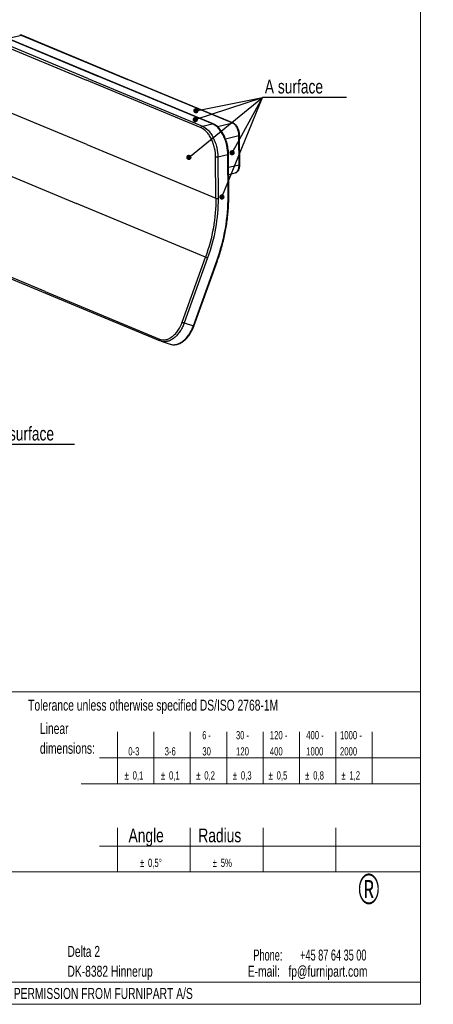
# Model space of a CAD drawing. Header units: millimetres. Extents: x 5 to 417, y 5 to 292.
# Tile 3 of 4: x 338 to 417, y 5 to 195. Entities that reach past the tile are written whole.
import ezdxf

# ---------------------------------------------------------------- set-up
doc = ezdxf.new("R2010")
doc.units = ezdxf.units.MM
doc.layers.add('SLD-0', color=179, linetype='Continuous')
doc.styles.add('SLDTEXTSTYLE0', font='TXT', dxfattribs={"width": 0.75})
doc.styles.add('SLDTEXTSTYLE1', font='TXT', dxfattribs={"width": 0.7})
doc.styles.add('SLDTEXTSTYLE2', font='TXT', dxfattribs={"width": 0.621429})
doc.styles.add('SLDTEXTSTYLE3', font='TXT', dxfattribs={"width": 0.65})
doc.styles.add('SLDTEXTSTYLE4', font='TXT', dxfattribs={"width": 0.633333})
doc.dimstyles.new('SLDDIMSTYLE5', dxfattribs={"dimtxt": 0.18, "dimasz": 1.016, "dimexe": 0, "dimexo": 0.0625, "dimgap": 0, "dimtad": 0, "dimtih": 1, "dimtoh": 1, "dimdec": 0, "dimrnd": 1e-09, "dimzin": 0, "dimdsep": 46, "dimtxsty": 'Standard', "dimblk1": 'DOT', "dimblk2": 'DOT', "dimsah": 1, "dimcen": 0.09, "dimadec": 0, "dimazin": 0, "dimtfac": 1.016, "dimtdec": 0, "dimtofl": 0, "dimtmove": 0, "dimatfit": 3, "dimldrblk": 'DOT', "dimfxl": 0, "dimfrac": 2, "dimtolj": 1, "dimtzin": 0, "dimarcsym": 0})

# ---------------------------------------------------------------- blocks, each defined once
blk = doc.blocks.new('SW_NOTE_0')
at = {"layer": 'SLD-0', "color": 0}
blk.add_line((16.18, 0), (0, 0), dxfattribs=at)
blk.add_line((16.18, 0), (0, 0), dxfattribs=at)
blk.add_line((16.18, 0), (0, 0), dxfattribs=at)
blk.add_line((16.18, 0), (0, 0), dxfattribs=at)
blk.add_line((16.18, 0), (0, 0), dxfattribs=at)
at = {"layer": 'SLD-0', "color": 0, "insert": (0.45, 3.44), "char_height": 2.646, "attachment_point": 1, "style": 'SLDTEXTSTYLE0'}
blk.add_mtext('A surface', dxfattribs=at)
blk = doc.blocks.new('_Dot')
at = {"color": 0, "linetype": 'ByBlock', "lineweight": -2}
blk.add_line((-0.5, 0), (-1, 0), dxfattribs=at)
at = {"color": 0, "linetype": 'ByBlock', "const_width": 0.5}
blk.add_lwpolyline([(-0.25, 0, 1), (0.25, 0, 1)], format="xyb", close=True, dxfattribs=at)
blk = doc.blocks.new('SW_NOTE_0_2')
at = {"layer": 'SLD-0', "color": 0}
blk.add_line((15.59, 0), (0, 0), dxfattribs=at)
blk.add_line((15.59, 0), (0, 0), dxfattribs=at)
at = {"layer": 'SLD-0', "color": 0, "insert": (0.44, 3.43), "char_height": 2.646, "attachment_point": 1, "style": 'SLDTEXTSTYLE0'}
blk.add_mtext('B surface', dxfattribs=at)

msp = doc.modelspace()

# ---------------------------------------------------------------- linework, layer by layer
at = {"color": 7, "linetype": 'Continuous', "lineweight": 18}
for p, q in [((415, 292), (415, 5)), ((238.067, 65.264), (415, 65.264)), ((238.067, 30.514), (415, 30.514)), ((238.067, 9.264), (415, 9.264)), ((5, 5), (415, 5)), ((238.067, 5.014), (415, 5))]:
    msp.add_line(p, q, dxfattribs=at)
at = {"color": 7, "linetype": 'Continuous', "lineweight": 25}
for p, q in [((328.67, 192.329), (350.726, 183.137)), ((350.967, 183.478), (328.911, 192.67)), ((330.852, 193.112), (352.908, 183.921)), ((353.025, 183.912), (330.969, 193.103)), ((338.288, 191.763), (335.635, 191.159)), ((338.288, 191.763), (358.579, 183.307)), ((358.696, 183.299), (338.405, 191.755)), ((372.781, 173.946), (350.726, 183.137)), ((350.967, 183.478), (373.023, 174.287)), ((374.964, 174.729), (352.908, 183.921)), ((375.08, 174.721), (353.025, 183.912)), ((378.871, 174.851), (358.579, 183.307)), ((378.987, 174.843), (358.696, 183.299)), ((350.793, 170.717), (325.973, 181.06)), ((373.023, 174.287), (374.964, 174.729)), ((378.871, 174.851), (375.923, 174.18)), ((377.453, 171.864), (380.057, 172.458)), ((380.088, 166.747), (380.057, 172.458)), ((380.212, 166.822), (380.181, 172.533)), ((323.986, 169.733), (348.806, 159.39)), ((350.793, 170.717), (375.613, 160.374)), ((375.613, 160.374), (375.57, 168.321)), ((377.93, 168.745), (375.989, 168.303)), ((375.989, 168.303), (376.032, 160.356)), ((377.973, 160.798), (377.93, 168.745)), ((378.097, 160.873), (378.054, 168.82)), ((380.088, 166.747), (378.067, 166.286)), ((378.074, 164.995), (379.356, 165.287)), ((373.626, 149.047), (348.806, 159.39)), ((342.722, 142.414), (320.666, 151.605)), ((320.771, 151.258), (342.827, 142.067)), ((369.126, 136.491), (373.626, 149.047)), ((374.023, 148.903), (369.523, 136.347)), ((371.287, 135.783), (375.788, 148.338)), ((371.393, 135.755), (375.894, 148.31)), ((342.722, 142.414), (364.777, 133.223)), ((342.827, 142.067), (364.883, 132.875)), ((369.523, 136.347), (371.287, 135.783)), ((364.997, 132.842), (364.897, 132.87)), ((365.059, 132.811), (366.823, 132.246)), ((365.12, 132.809), (365.063, 132.824)), ((366.827, 132.26), (366.851, 132.254))]:
    msp.add_line(p, q, dxfattribs=at)
at = {"color": 8, "linetype": 'Continuous', "lineweight": 18}
for p, q in [((356.691, 57.514), (356.691, 47.514)), ((363.691, 57.514), (363.691, 47.514)), ((370.691, 57.514), (370.691, 47.514)), ((377.691, 57.514), (377.691, 47.514)), ((384.691, 57.514), (384.691, 47.514)), ((391.691, 57.514), (391.691, 47.514)), ((398.691, 57.514), (398.691, 47.514)), ((405.702, 57.514), (405.702, 47.514)), ((353.191, 52.514), (415, 52.514)), ((349.691, 47.514), (415, 47.514)), ((356.691, 39.014), (356.691, 30.514)), ((370.691, 39.014), (370.691, 30.514)), ((384.691, 39.014), (384.691, 30.514)), ((398.691, 39.014), (398.691, 30.514)), ((353.191, 35.514), (415, 35.514))]:
    msp.add_line(p, q, dxfattribs=at)
at = {"color": 7, "linetype": 'Continuous', "lineweight": 25}
for points, knots in [([(337.856, 191.799), (337.915, 191.812), (338.054, 191.844), (338.203, 191.792), (338.288, 191.763)], [0, 0, 0, 0, 0.429924, 1, 1, 1, 1]), ([(338.405, 191.755), (338.358, 191.772), (338.241, 191.814), (338.054, 191.842), (337.92, 191.817), (337.857, 191.805)], [0, 0, 0, 0, 0.2610488, 0.656737, 1, 1, 1, 1]), ([(338.288, 191.763), (338.324, 191.77), (338.366, 191.777), (338.398, 191.754), (338.403, 191.751)], [0, 0, 0, 0, 0.8476538, 1, 1, 1, 1]), ([(374.964, 174.729), (374.999, 174.736), (375.043, 174.743), (375.075, 174.719), (375.081, 174.715)], [0, 0, 0, 0, 0.8257809, 1, 1, 1, 1]), ([(377.93, 168.745), (377.927, 169.306), (377.861, 169.937), (377.641, 170.906), (377.548, 171.231), (377.325, 171.867), (377.195, 172.177), (376.906, 172.761), (376.746, 173.035), (376.408, 173.531), (376.229, 173.753), (375.685, 174.327), (375.31, 174.585), (374.964, 174.729)], [0, 0, 0, 0, 0.25, 0.25, 0.375, 0.375, 0.5, 0.5, 0.625, 0.625, 0.75, 0.75, 1, 1, 1, 1]), ([(378.049, 168.822), (378.05, 168.891), (378.053, 169.136), (378.018, 169.571), (377.947, 170.116), (377.838, 170.66), (377.696, 171.195), (377.52, 171.716), (377.314, 172.216), (377.08, 172.689), (376.82, 173.129), (376.536, 173.532), (376.232, 173.891), (375.91, 174.204), (375.574, 174.46), (375.296, 174.632), (375.129, 174.695), (375.08, 174.713)], [0, 0, 0, 0, 0.028582, 0.1007792, 0.1729065, 0.2449962, 0.3170824, 0.3891932, 0.4613596, 0.5336178, 0.6060036, 0.6785492, 0.7512751, 0.8241739, 0.8971719, 0.9700201, 1, 1, 1, 1]), ([(378.871, 174.851), (378.907, 174.858), (378.95, 174.865), (378.981, 174.842), (378.987, 174.838)], [0, 0, 0, 0, 0.8365145, 1, 1, 1, 1]), ([(380.057, 172.458), (380.056, 172.682), (380.029, 172.934), (379.912, 173.451), (379.821, 173.714), (379.589, 174.181), (379.45, 174.384), (379.159, 174.69), (379.009, 174.794), (378.871, 174.851)], [0, 0, 0, 0, 0.25, 0.25, 0.5, 0.5, 0.75, 0.75, 1, 1, 1, 1]), ([(380.178, 172.534), (380.179, 172.552), (380.184, 172.68), (380.156, 172.932), (380.094, 173.276), (379.992, 173.612), (379.859, 173.929), (379.695, 174.217), (379.503, 174.47), (379.286, 174.672), (379.111, 174.796), (379.006, 174.831), (378.986, 174.838)], [0, 0, 0, 0, 0.019295, 0.1372461, 0.2548674, 0.3725035, 0.4904666, 0.609136, 0.7289346, 0.8501157, 0.9719393, 1, 1, 1, 1]), ([(372.781, 173.946), (372.781, 174.014), (372.804, 174.098), (372.899, 174.231), (372.965, 174.274), (373.023, 174.287)], [0, 0, 0, 0, 0.5, 0.5, 1, 1, 1, 1]), ([(375.57, 168.321), (375.567, 168.848), (375.505, 169.442), (375.298, 170.352), (375.211, 170.658), (375.001, 171.255), (374.879, 171.547), (374.607, 172.096), (374.457, 172.354), (374.139, 172.82), (373.971, 173.028), (373.459, 173.568), (373.107, 173.81), (372.781, 173.946)], [0, 0, 0, 0, 0.25, 0.25, 0.375, 0.375, 0.5, 0.5, 0.625, 0.625, 0.75, 0.75, 1, 1, 1, 1]), ([(373.023, 174.287), (373.369, 174.143), (373.744, 173.885), (374.288, 173.31), (374.467, 173.089), (374.805, 172.593), (374.965, 172.319), (375.254, 171.734), (375.384, 171.424), (375.607, 170.789), (375.7, 170.463), (375.92, 169.495), (375.986, 168.863), (375.989, 168.303)], [0, 0, 0, 0, 0.25, 0.25, 0.375, 0.375, 0.5, 0.5, 0.625, 0.625, 0.75, 0.75, 1, 1, 1, 1]), ([(380.173, 172.534), (380.174, 172.525), (380.177, 172.506), (380.132, 172.479), (380.082, 172.464), (380.057, 172.458)], [0, 0, 0, 0, 0.2804225, 0.6542251, 1, 1, 1, 1]), ([(375.989, 168.303), (375.932, 168.289), (375.848, 168.281), (375.684, 168.289), (375.612, 168.303), (375.57, 168.321)], [0, 0, 0, 0, 0.5, 0.5, 1, 1, 1, 1]), ([(378.046, 168.822), (378.047, 168.813), (378.051, 168.794), (378.005, 168.766), (377.955, 168.752), (377.93, 168.745)], [0, 0, 0, 0, 0.2869165, 0.6573456, 1, 1, 1, 1]), ([(379.334, 165.289), (379.355, 165.291), (379.451, 165.301), (379.608, 165.381), (379.791, 165.521), (379.944, 165.713), (380.067, 165.948), (380.154, 166.227), (380.206, 166.522), (380.208, 166.729), (380.209, 166.823)], [0, 0, 0, 0, 0.0369804, 0.1692052, 0.3006113, 0.4358353, 0.5775708, 0.7248833, 0.8746932, 1, 1, 1, 1]), ([(379.351, 165.306), (379.423, 165.322), (379.608, 165.363), (379.823, 165.609), (379.985, 165.956), (380.074, 166.334), (380.084, 166.612), (380.088, 166.747)], [0, 0, 0, 0, 0.1657643, 0.4241757, 0.6254002, 0.8187598, 1, 1, 1, 1]), ([(380.088, 166.747), (380.119, 166.756), (380.182, 166.775), (380.217, 166.804), (380.21, 166.82), (380.209, 166.822)], [0, 0, 0, 0, 0.4505934, 0.9377107, 1, 1, 1, 1]), ([(375.613, 160.374), (375.623, 158.52), (375.461, 156.604), (374.791, 152.783), (374.283, 150.879), (373.626, 149.047)], [0, 0, 0, 0, 0.5, 0.5, 1, 1, 1, 1]), ([(376.032, 160.356), (376.042, 158.481), (375.878, 156.544), (375.201, 152.681), (374.687, 150.755), (374.023, 148.903)], [0, 0, 0, 0, 0.5, 0.5, 1, 1, 1, 1]), ([(375.613, 160.374), (375.655, 160.357), (375.727, 160.342), (375.891, 160.335), (375.975, 160.343), (376.032, 160.356)], [0, 0, 0, 0, 0.5, 0.5, 1, 1, 1, 1]), ([(375.788, 148.338), (376.51, 150.354), (377.068, 152.448), (377.806, 156.651), (377.984, 158.759), (377.973, 160.798)], [0, 0, 0, 0, 0.5, 0.5, 1, 1, 1, 1]), ([(375.888, 148.312), (375.962, 148.515), (376.191, 149.143), (376.526, 150.211), (376.895, 151.512), (377.214, 152.823), (377.486, 154.139), (377.708, 155.457), (377.882, 156.775), (378.006, 158.09), (378.079, 159.377), (378.099, 160.303), (378.097, 160.793), (378.097, 160.873)], [0, 0, 0, 0, 0.0495553, 0.1536106, 0.2576669, 0.3617245, 0.4657833, 0.5698437, 0.6739054, 0.7779685, 0.8820328, 0.9806166, 1, 1, 1, 1]), ([(377.973, 160.798), (378.004, 160.807), (378.067, 160.826), (378.102, 160.856), (378.095, 160.871), (378.094, 160.873)], [0, 0, 0, 0, 0.4505934, 0.9377107, 1, 1, 1, 1]), ([(373.626, 149.047), (373.668, 149.029), (373.738, 149.002), (373.893, 148.946), (373.971, 148.919), (374.023, 148.903)], [0, 0, 0, 0, 0.5, 0.5, 1, 1, 1, 1]), ([(375.886, 148.313), (375.888, 148.312), (375.892, 148.308), (375.855, 148.317), (375.809, 148.331), (375.788, 148.338)], [0, 0, 0, 0, 0.2062977, 0.6186063, 1, 1, 1, 1]), ([(364.777, 133.223), (365.103, 133.087), (365.489, 133.036), (366.115, 133.146), (366.331, 133.214), (366.766, 133.412), (366.984, 133.543), (367.408, 133.863), (367.615, 134.051), (368.002, 134.47), (368.184, 134.701), (368.679, 135.433), (368.939, 135.97), (369.126, 136.491)], [0, 0, 0, 0, 0.25, 0.25, 0.375, 0.375, 0.5, 0.5, 0.625, 0.625, 0.75, 0.75, 1, 1, 1, 1]), ([(369.523, 136.347), (369.424, 136.094), (369.219, 135.574), (368.808, 134.843), (368.316, 134.165), (367.753, 133.584), (367.15, 133.137), (366.536, 132.841), (365.945, 132.707), (365.468, 132.698), (365.208, 132.781), (365.12, 132.809)], [0, 0, 0, 0, 0.1090952, 0.2242084, 0.3440213, 0.4668123, 0.5905785, 0.7110584, 0.8285673, 0.9414883, 1, 1, 1, 1]), ([(366.85, 132.242), (366.947, 132.215), (367.162, 132.154), (367.513, 132.131), (367.893, 132.16), (368.279, 132.25), (368.665, 132.399), (369.049, 132.605), (369.423, 132.865), (369.785, 133.178), (370.129, 133.538), (370.45, 133.941), (370.745, 134.382), (371.01, 134.855), (371.228, 135.314), (371.341, 135.622), (371.39, 135.757)], [0, 0, 0, 0, 0.05871199, 0.13018453, 0.20189589, 0.27418732, 0.34720257, 0.42088895, 0.49507307, 0.56955487, 0.64417063, 0.71879862, 0.79338785, 0.86792666, 0.94242186, 1, 1, 1, 1]), ([(366.851, 132.254), (366.954, 132.221), (367.23, 132.133), (367.73, 132.144), (368.334, 132.287), (368.955, 132.597), (369.556, 133.054), (370.109, 133.635), (370.588, 134.305), (370.99, 135.024), (371.19, 135.534), (371.287, 135.783)], [0, 0, 0, 0, 0.0672148, 0.1815067, 0.3004647, 0.4223796, 0.5452627, 0.6648831, 0.7815535, 0.8936688, 1, 1, 1, 1]), ([(369.126, 136.491), (369.168, 136.474), (369.238, 136.447), (369.393, 136.391), (369.471, 136.364), (369.523, 136.347)], [0, 0, 0, 0, 0.5, 0.5, 1, 1, 1, 1]), ([(371.287, 135.783), (371.316, 135.774), (371.376, 135.755), (371.387, 135.755), (371.393, 135.755)], [0, 0, 0, 0, 0.4825081, 1, 1, 1, 1]), ([(364.897, 132.87), (364.845, 132.887), (364.794, 132.934), (364.747, 133.072), (364.754, 133.156), (364.777, 133.223)], [0, 0, 0, 0, 0.5, 0.5, 1, 1, 1, 1])]:
    msp.add_open_spline(points, degree=3, knots=knots, dxfattribs=at)

# ---------------------------------------------------------------- block references
at = {"layer": 'SLD-0'}
for name, p in [('SW_NOTE_0', (384.586, 179.792)), ('SW_NOTE_0_2', (332.82, 112.906))]:
    msp.add_blockref(name, p, dxfattribs=at)

# ---------------------------------------------------------------- texts
at = {"color": 7, "linetype": 'Continuous', "lineweight": 18}
for s, insert, char_height, attachment_point, style in [('Tolerance unless otherwise specified DS/ISO 2768-1M', (339.478, 63.727), 2.11667, 1, 'SLDTEXTSTYLE1'), ('Linear', (341.747, 59.233), 2.1167, 1, 'SLDTEXTSTYLE1'), ('6 -', (373, 57.675), 1.5875, 1, 'SLDTEXTSTYLE4'), ('30 -', (379.5, 57.675), 1.5875, 1, 'SLDTEXTSTYLE3'), ('120 -', (386, 57.675), 1.5875, 1, 'SLDTEXTSTYLE1'), ('400 -', (393, 57.675), 1.5875, 1, 'SLDTEXTSTYLE1'), ('1000 -', (399.5, 57.675), 1.5875, 1, 'SLDTEXTSTYLE1'), ('dimensions:', (341.747, 55.411), 2.11667, 1, 'SLDTEXTSTYLE1'), ('0-3', (358.75, 54.566), 1.5875, 1, 'SLDTEXTSTYLE1'), ('3-6', (365.75, 54.566), 1.5875, 1, 'SLDTEXTSTYLE1'), ('30', (373, 54.558), 1.5875, 1, 'SLDTEXTSTYLE1'), ('120', (379.5, 54.558), 1.5875, 1, 'SLDTEXTSTYLE1'), ('400', (386, 54.558), 1.5875, 1, 'SLDTEXTSTYLE1'), ('1000', (393, 54.558), 1.5875, 1, 'SLDTEXTSTYLE1'), ('2000', (399.5, 54.558), 1.5875, 1, 'SLDTEXTSTYLE1'), ('%%p', (358.034, 49.918), 1.5875, 1, 'SLDTEXTSTYLE1'), ('0,1', (359.584, 49.918), 1.5875, 1, 'SLDTEXTSTYLE1'), ('%%p', (365.034, 49.918), 1.5875, 1, 'SLDTEXTSTYLE1'), ('0,1', (366.584, 49.918), 1.5875, 1, 'SLDTEXTSTYLE1'), ('%%p', (371.827, 49.918), 1.5875, 1, 'SLDTEXTSTYLE1'), ('0,2', (373.377, 49.918), 1.5875, 1, 'SLDTEXTSTYLE1'), ('%%p', (378.873, 49.918), 1.5875, 1, 'SLDTEXTSTYLE1'), ('0,3', (380.423, 49.918), 1.5875, 1, 'SLDTEXTSTYLE1'), ('%%p', (385.747, 49.918), 1.5875, 1, 'SLDTEXTSTYLE1'), ('0,5', (387.298, 49.918), 1.5875, 1, 'SLDTEXTSTYLE1'), ('%%p', (392.795, 49.918), 1.5875, 1, 'SLDTEXTSTYLE1'), ('0,8', (394.345, 49.918), 1.5875, 1, 'SLDTEXTSTYLE1'), ('%%p', (399.748, 49.918), 1.5875, 1, 'SLDTEXTSTYLE1'), ('1,2', (401.299, 49.918), 1.5875, 1, 'SLDTEXTSTYLE1'), ('Angle', (358.805, 38.883), 2.6458, 1, 'SLDTEXTSTYLE0'), ('%%p', (361, 33.066), 1.5875, 1, 'SLDTEXTSTYLE1'), ('0,5°', (362.55, 33.066), 1.5875, 1, 'SLDTEXTSTYLE1'), ('%%p', (375, 33.066), 1.5875, 1, 'SLDTEXTSTYLE1'), ('5%', (376.55, 33.066), 1.5875, 1, 'SLDTEXTSTYLE1'), ('Delta 2', (347.039, 16.253), 2.1167, 1, 'SLDTEXTSTYLE1'), ('Phone:       +45 87 64 35 00', (404.598, 15.553), 2.11667, 3, 'SLDTEXTSTYLE2'), ('DK-8382 Hinnerup', (347.039, 12.43), 2.11667, 1, 'SLDTEXTSTYLE1'), ('E-mail:   fp@furnipart.com', (404.795, 12.43), 2.11667, 3, 'SLDTEXTSTYLE1'), ('COPYRIGHT: THIS DRAWING MAY NOT BE COPIED OR REPRODUCED IN ANY WAY WITHOUT DIRECT PERMISSION FROM FURNIPART A/S', (239.622, 8.149), 2.116667, 1, 'SLDTEXTSTYLE1')]:
    msp.add_mtext(s, dxfattribs=dict(at, insert=insert, char_height=char_height, attachment_point=attachment_point, style=style))
at = {"layer": 'SLD-0', "color": 7, "insert": (372.235, 38.883), "char_height": 2.6458, "attachment_point": 1, "style": 'SLDTEXTSTYLE0'}
msp.add_mtext('Radius', dxfattribs=at)
at = {"layer": 'SLD-0', "insert": (403.047, 30.145), "char_height": 5.821, "attachment_point": 1, "style": 'SLDTEXTSTYLE1'}
msp.add_mtext('®', dxfattribs=at)

# ---------------------------------------------------------------- leaders
at = {"layer": 'SLD-0'}
for points in [[(370.415, 168.26), (384.586, 179.792)], [(371.654, 175.541), (384.586, 179.792)], [(371.776, 177.257), (384.586, 179.792)], [(376.766, 160.624), (384.586, 179.792)], [(378.738, 169.16), (384.586, 179.792)]]:
    msp.add_leader(points, dimstyle='SLDDIMSTYLE5', dxfattribs=at)

doc.saveas('drawing.dxf')
